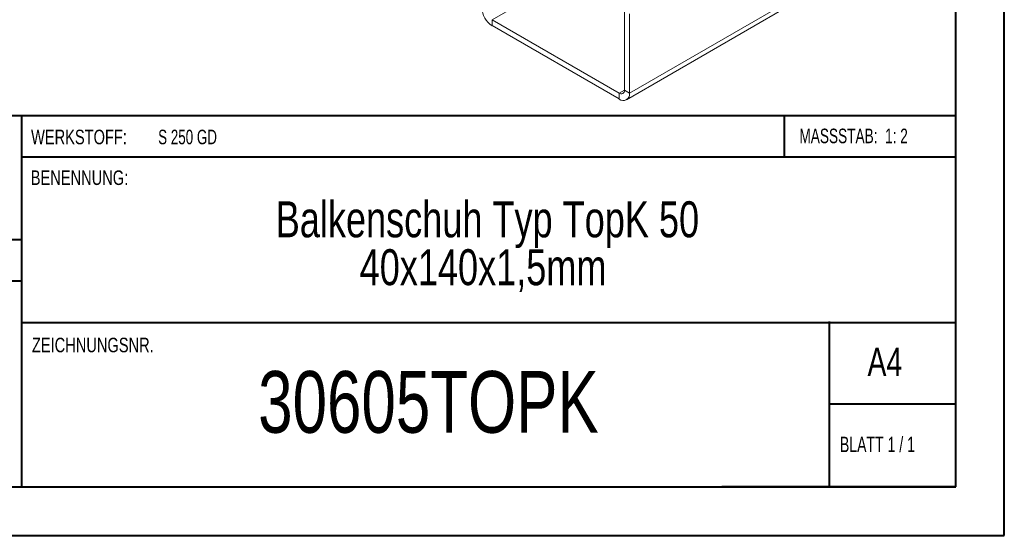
# Model space of a CAD drawing. Header units: millimetres. Extents: x 0 to 210, y 0 to 297.
# Tile 2 of 10: x 109 to 210, y 0 to 53. Entities that reach past the tile are written whole.
import ezdxf

# ---------------------------------------------------------------- set-up
doc = ezdxf.new("R2010")
doc.units = ezdxf.units.MM
doc.styles.add('SLDTEXTSTYLE0', font='TXT', dxfattribs={"width": 0.75})
doc.styles.add('SLDTEXTSTYLE1', font='TXT', dxfattribs={"width": 0.681818})
doc.styles.add('SLDTEXTSTYLE2', font='TXT', dxfattribs={"width": 0.7})
doc.styles.add('SLDTEXTSTYLE3', font='TXT', dxfattribs={"width": 0.6875})

# ---------------------------------------------------------------- blocks, each defined once
blk = doc.blocks.new('SW_NOTE_1')
at = {"color": 0, "linetype": 'Continuous', "lineweight": 0, "char_height": 3.7042, "attachment_point": 2, "style": 'SLDTEXTSTYLE0'}
for s, insert in [('Balkenschuh Typ TopK 50', (29.46, 4.77)), ('40x140x1,5mm', (29.01, -0.16))]:
    blk.add_mtext(s, dxfattribs=dict(at, insert=insert))

msp = doc.modelspace()

# ---------------------------------------------------------------- linework, layer by layer
at = {"color": 7, "linetype": 'Continuous', "lineweight": 40}
for p, q in [((210.08, 0.21), (210.08, 297.21)), ((205.08, 5.21), (205.08, 292.21)), ((205.08, 43.37), (10.11, 43.37)), ((108.91, 43.37), (108.91, 5.12)), ((187.47, 39.12), (187.47, 43.37)), ((205.08, 39.12), (108.91, 39.12)), ((108.91, 30.62), (10.11, 30.62)), ((108.91, 26.37), (10.11, 26.37)), ((108.91, 22.12), (205.08, 22.12)), ((192.08, 5.21), (192.08, 22.21)), ((205.08, 13.71), (192.08, 13.71)), ((10.08, 5.21), (205.08, 5.21)), ((205.08, 5.21), (180.99, 5.21)), ((0.08, 0.21), (210.08, 0.21))]:
    msp.add_line(p, q, dxfattribs=at)
at = {"color": 7, "linetype": 'Continuous', "lineweight": 15}
for p, q in [((157.36, 53.28), (173.98, 62.87)), ((171.51, 45.73), (188.12, 55.32)), ((170.98, 46.04), (170.98, 54.2)), ((171.2, 45.04), (187.81, 54.64)), ((171.51, 45.73), (171.51, 53.89)), ((170.45, 45.73), (157.36, 53.28)), ((157.36, 53.28), (157.36, 52.67)), ((170.45, 45.12), (157.36, 52.67)), ((170.98, 46.04), (170.45, 45.73)), ((170.45, 45.73), (170.45, 45.12)), ((170.98, 46.04), (171.51, 45.73))]:
    msp.add_line(p, q, dxfattribs=at)
for centre, radius, start, end in [((158.61, 54.61), 2.31, 182.6055, 237.3945), ((170.65, 45.98), 0.328, 230.7967, 9.214), ((170.86, 45.62), 0.655, 230.7967, 9.214)]:
    msp.add_arc(centre, radius, start, end, dxfattribs=at)

# ---------------------------------------------------------------- block references
at = {"color": 7, "linetype": 'Continuous', "lineweight": 0}
msp.add_blockref('SW_NOTE_1', (127.42, 29.82), dxfattribs=at)

# ---------------------------------------------------------------- texts
for s, insert, char_height, attachment_point, style in [('WERKSTOFF:', (109.91, 41.96), 1.5, 1, 'SLDTEXTSTYLE0'), ('S 250 GD', (122.99, 41.96), 1.5, 1, 'SLDTEXTSTYLE3'), ('MASSSTAB:  1: 2', (188.99, 42.07), 1.5, 1, 'SLDTEXTSTYLE2'), ('BENENNUNG:', (109.88, 37.77), 1.5, 1, 'SLDTEXTSTYLE0'), ('ZEICHNUNGSNR.', (110, 20.55), 1.5, 1, 'SLDTEXTSTYLE0'), ('A4', (196, 19.52), 2.91, 1, 'SLDTEXTSTYLE0'), ('30605TOPK', (150.81, 17.12), 6.35, 2, 'SLDTEXTSTYLE0'), ('BLATT 1 / 1', (193.16, 10.36), 1.5875, 1, 'SLDTEXTSTYLE1')]:
    msp.add_mtext(s, dxfattribs=dict(at, insert=insert, char_height=char_height, attachment_point=attachment_point, style=style))

doc.saveas('drawing.dxf')
